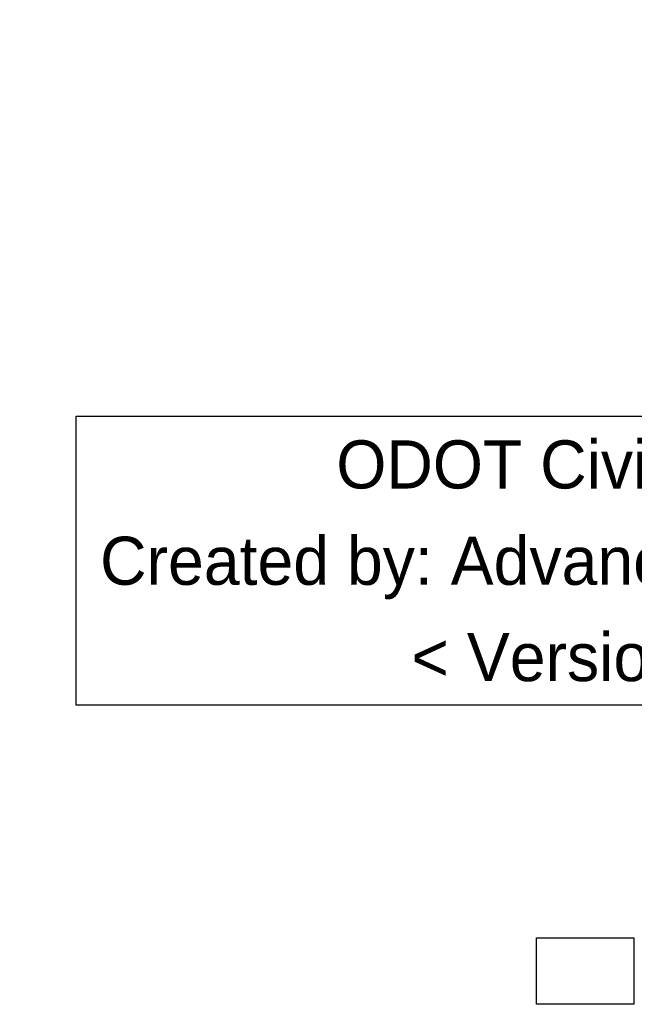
# Model space of a CAD drawing. Header units: feet. Extents: x -492 to 323056, y -198 to 581286.
# Tile 1 of 29: x -190 to 1, y -138 to 169. Entities that reach past the tile are written whole.
import ezdxf

# ---------------------------------------------------------------- set-up
doc = ezdxf.new("R2010")
doc.units = ezdxf.units.FT
doc.header["$MEASUREMENT"] = 0
doc.layers.add('COLUMNS', color=6, linetype='Continuous', plot=False)
doc.layers.add('SURVEY NOTES', color=10, linetype='Continuous', plot=False)
doc.styles.add('FINE_GRID_LINES', font='simplex')
doc.styles.get("Standard").update_dxf_attribs({"font": 'font31.shx'})

msp = doc.modelspace()

# ---------------------------------------------------------------- linework, layer by layer
at = {"layer": 'COLUMNS'}
msp.add_lwpolyline([(-29.01677, -138.06895), (-29.01677, -117.31895), (1.35823, -117.31895), (1.35823, -138.06895)], close=True, dxfattribs=at)

# ---------------------------------------------------------------- texts
at = {"insert": (0, 0), "char_height": 15, "attachment_point": 5, "line_spacing_factor": 0.6, "bg_fill": 16, "box_fill_scale": 1.5, "bg_fill_color": 256, "bg_fill_transparency": 0}
msp.add_mtext('ODOT Civil 3D 2018\\P\\pxqc;\\P\\pq*;Created by: Advanced Solutions, Inc.\\P\\pqc;\\P< Version 1.0 >', dxfattribs=at)
at = {"layer": 'SURVEY NOTES', "insert": (-497.51808, 126.18565), "char_height": 60, "width": 817.5571447, "attachment_point": 1, "rotation": 46.7288253, "style": 'FINE_GRID_LINES'}
msp.add_mtext('R/W LINES ARE PRELIMINARY', dxfattribs=at)

doc.saveas('drawing.dxf')
